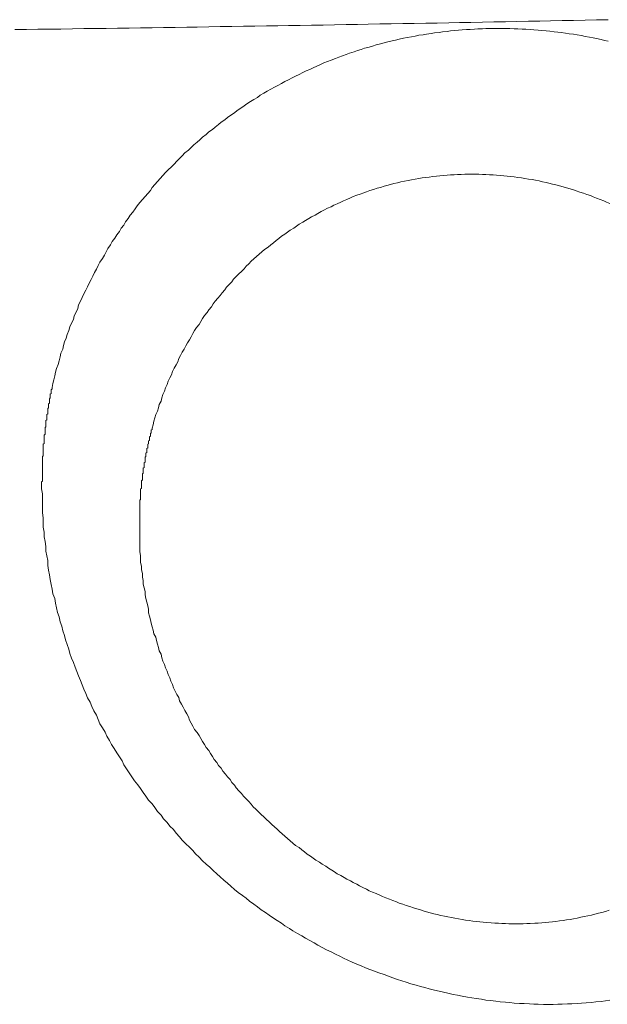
# Model space of a CAD drawing. Header units: millimetres. Extents: x -2274 to 12297, y -16157 to 26321.
# Tile 56 of 256: x -84.535 to -83.871, y -7056.334 to -7055.221. Entities that reach past the tile are written whole.
import ezdxf

# ---------------------------------------------------------------- set-up
doc = ezdxf.new("R2010")
doc.units = ezdxf.units.MM

msp = doc.modelspace()

# ---------------------------------------------------------------- linework, layer by layer
at = {"color": 253, "lineweight": 13}
for points in [[(-84.5403, -7055.2326, 0), (-84.5273, -7055.2324, 0), (-84.5143, -7055.2322, 0), (-84.5013, -7055.2321, 0), (-84.4883, -7055.2319, 0), (-84.4753, -7055.2317, 0), (-84.4623, -7055.2315, 0), (-84.4493, -7055.2314, 0), (-84.4373, -7055.2312, 0), (-84.4243, -7055.231, 0), (-84.4113, -7055.2308, 0), (-84.3983, -7055.2306, 0), (-84.3853, -7055.2304, 0), (-84.3723, -7055.2302, 0), (-84.3593, -7055.23, 0), (-84.3463, -7055.2298, 0), (-84.3343, -7055.2297, 0), (-84.3213, -7055.2295, 0), (-84.3083, -7055.2292, 0), (-84.2953, -7055.229, 0), (-84.2823, -7055.2288, 0), (-84.2693, -7055.2286, 0), (-84.2563, -7055.2284, 0), (-84.2433, -7055.2282, 0), (-84.2313, -7055.228, 0), (-84.2183, -7055.2278, 0), (-84.2053, -7055.2276, 0), (-84.1923, -7055.2274, 0), (-84.1793, -7055.2271, 0), (-84.1663, -7055.2269, 0), (-84.1533, -7055.2267, 0), (-84.1413, -7055.2265, 0), (-84.1283, -7055.2262, 0), (-84.1153, -7055.226, 0), (-84.1023, -7055.2258, 0), (-84.0893, -7055.2256, 0), (-84.0763, -7055.2253, 0), (-84.0633, -7055.2251, 0), (-84.0503, -7055.2248, 0), (-84.0383, -7055.2246, 0), (-84.0253, -7055.2244, 0), (-84.0123, -7055.2241, 0), (-83.9993, -7055.2239, 0), (-83.9863, -7055.2236, 0), (-83.9733, -7055.2234, 0), (-83.9603, -7055.2232, 0), (-83.9473, -7055.2229, 0), (-83.9353, -7055.2227, 0), (-83.9223, -7055.2224, 0), (-83.9093, -7055.2221, 0), (-83.8963, -7055.2219, 0), (-83.8833, -7055.2216, 0), (-83.8703, -7055.2214, 0)], [(-83.8703, -7055.2457, 0), (-83.8743, -7055.2447, 0), (-83.8783, -7055.2437, 0), (-83.8833, -7055.2428, 0), (-83.8873, -7055.2419, 0), (-83.8913, -7055.241, 0), (-83.8963, -7055.2402, 0), (-83.9003, -7055.2394, 0), (-83.9053, -7055.2386, 0), (-83.9093, -7055.2379, 0), (-83.9143, -7055.2372, 0), (-83.9183, -7055.2366, 0), (-83.9233, -7055.236, 0), (-83.9273, -7055.2354, 0), (-83.9313, -7055.2349, 0), (-83.9363, -7055.2344, 0), (-83.9403, -7055.2339, 0), (-83.9453, -7055.2335, 0), (-83.9493, -7055.2331, 0), (-83.9543, -7055.2328, 0), (-83.9583, -7055.2324, 0), (-83.9633, -7055.2322, 0), (-83.9673, -7055.2319, 0), (-83.9723, -7055.2317, 0), (-83.9763, -7055.2316, 0), (-83.9813, -7055.2314, 0), (-83.9853, -7055.2314, 0), (-83.9903, -7055.2313, 0), (-83.9943, -7055.2313, 0), (-83.9993, -7055.2313, 0), (-84.0033, -7055.2314, 0), (-84.0083, -7055.2315, 0), (-84.0123, -7055.2316, 0), (-84.0173, -7055.2318, 0), (-84.0213, -7055.232, 0), (-84.0263, -7055.2323, 0), (-84.0303, -7055.2326, 0), (-84.0353, -7055.2329, 0), (-84.0393, -7055.2333, 0), (-84.0443, -7055.2337, 0), (-84.0483, -7055.2341, 0), (-84.0523, -7055.2346, 0), (-84.0573, -7055.2351, 0), (-84.0613, -7055.2357, 0), (-84.0663, -7055.2363, 0), (-84.0703, -7055.2369, 0), (-84.0753, -7055.2376, 0), (-84.0793, -7055.2383, 0), (-84.0843, -7055.239, 0), (-84.0883, -7055.2398, 0), (-84.0923, -7055.2407, 0), (-84.0973, -7055.2415, 0), (-84.1013, -7055.2424, 0), (-84.1063, -7055.2434, 0), (-84.1103, -7055.2444, 0), (-84.1143, -7055.2454, 0), (-84.1193, -7055.2465, 0), (-84.1233, -7055.2476, 0), (-84.1273, -7055.2487, 0), (-84.1323, -7055.2499, 0), (-84.1363, -7055.2511, 0), (-84.1403, -7055.2524, 0), (-84.1453, -7055.2536, 0), (-84.1493, -7055.255, 0), (-84.1533, -7055.2563, 0), (-84.1573, -7055.2578, 0), (-84.1623, -7055.2592, 0), (-84.1663, -7055.2607, 0), (-84.1703, -7055.2622, 0), (-84.1743, -7055.2637, 0), (-84.1783, -7055.2653, 0), (-84.1833, -7055.267, 0), (-84.1873, -7055.2686, 0), (-84.1913, -7055.2703, 0), (-84.1953, -7055.272, 0), (-84.1993, -7055.2738, 0), (-84.2033, -7055.2756, 0), (-84.2073, -7055.2775, 0), (-84.2113, -7055.2793, 0), (-84.2153, -7055.2812, 0), (-84.2193, -7055.2832, 0), (-84.2233, -7055.2852, 0), (-84.2273, -7055.2872, 0), (-84.2313, -7055.2892, 0), (-84.2353, -7055.2913, 0), (-84.2393, -7055.2934, 0), (-84.2433, -7055.2956, 0), (-84.2473, -7055.2978, 0), (-84.2513, -7055.3, 0), (-84.2553, -7055.3022, 0), (-84.2593, -7055.3045, 0), (-84.2633, -7055.3068, 0), (-84.2663, -7055.3092, 0), (-84.2703, -7055.3116, 0), (-84.2743, -7055.314, 0), (-84.2783, -7055.3165, 0), (-84.2813, -7055.3189, 0), (-84.2853, -7055.3215, 0), (-84.2893, -7055.324, 0), (-84.2923, -7055.3266, 0), (-84.2963, -7055.3292, 0), (-84.3003, -7055.3318, 0), (-84.3033, -7055.3345, 0), (-84.3073, -7055.3372, 0), (-84.3103, -7055.34, 0), (-84.3143, -7055.3427, 0), (-84.3173, -7055.3455, 0), (-84.3213, -7055.3483, 0), (-84.3243, -7055.3512, 0), (-84.3283, -7055.3541, 0), (-84.3313, -7055.357, 0), (-84.3343, -7055.36, 0), (-84.3383, -7055.3629, 0), (-84.3413, -7055.3659, 0), (-84.3443, -7055.369, 0), (-84.3483, -7055.372, 0), (-84.3513, -7055.3751, 0), (-84.3543, -7055.3782, 0), (-84.3573, -7055.3814, 0), (-84.3603, -7055.3846, 0), (-84.3633, -7055.3878, 0), (-84.3673, -7055.391, 0), (-84.3703, -7055.3942, 0), (-84.3733, -7055.3975, 0), (-84.3763, -7055.4008, 0), (-84.3793, -7055.4042, 0), (-84.3823, -7055.4075, 0), (-84.3853, -7055.4109, 0), (-84.3873, -7055.4143, 0), (-84.3903, -7055.4178, 0), (-84.3933, -7055.4212, 0), (-84.3963, -7055.4247, 0), (-84.3993, -7055.4282, 0), (-84.4023, -7055.4318, 0), (-84.4043, -7055.4353, 0), (-84.4073, -7055.4389, 0), (-84.4103, -7055.4425, 0), (-84.4123, -7055.4462, 0), (-84.4153, -7055.4498, 0), (-84.4173, -7055.4535, 0), (-84.4203, -7055.4572, 0), (-84.4223, -7055.4609, 0), (-84.4253, -7055.4647, 0), (-84.4273, -7055.4684, 0), (-84.4303, -7055.4722, 0), (-84.4323, -7055.476, 0), (-84.4353, -7055.4799, 0), (-84.4373, -7055.4837, 0), (-84.4393, -7055.4876, 0), (-84.4413, -7055.4915, 0), (-84.4443, -7055.4954, 0), (-84.4463, -7055.4993, 0), (-84.4483, -7055.5033, 0), (-84.4503, -7055.5072, 0), (-84.4523, -7055.5112, 0), (-84.4543, -7055.5152, 0), (-84.4563, -7055.5192, 0), (-84.4583, -7055.5233, 0), (-84.4603, -7055.5273, 0), (-84.4623, -7055.5314, 0), (-84.4643, -7055.5355, 0), (-84.4663, -7055.5396, 0), (-84.4683, -7055.5437, 0), (-84.4693, -7055.5478, 0), (-84.4713, -7055.5519, 0), (-84.4733, -7055.5561, 0), (-84.4743, -7055.5603, 0), (-84.4763, -7055.5644, 0), (-84.4783, -7055.5686, 0), (-84.4793, -7055.5728, 0), (-84.4813, -7055.5771, 0), (-84.4823, -7055.5813, 0), (-84.4843, -7055.5855, 0), (-84.4853, -7055.5898, 0), (-84.4863, -7055.594, 0), (-84.4883, -7055.5983, 0), (-84.4893, -7055.6026, 0), (-84.4903, -7055.6069, 0), (-84.4913, -7055.6112, 0), (-84.4933, -7055.6155, 0), (-84.4943, -7055.6198, 0), (-84.4953, -7055.6241, 0), (-84.4963, -7055.6284, 0), (-84.4973, -7055.6328, 0), (-84.4983, -7055.6371, 0)], [(-84.3853, -7055.6831, 0), (-84.3843, -7055.6793, 0), (-84.3833, -7055.6754, 0), (-84.3823, -7055.6716, 0), (-84.3813, -7055.6678, 0), (-84.3793, -7055.664, 0), (-84.3783, -7055.6602, 0), (-84.3773, -7055.6564, 0), (-84.3753, -7055.6526, 0), (-84.3743, -7055.6488, 0), (-84.3733, -7055.6451, 0), (-84.3713, -7055.6413, 0), (-84.3703, -7055.6376, 0), (-84.3683, -7055.6338, 0), (-84.3673, -7055.6301, 0), (-84.3653, -7055.6264, 0), (-84.3633, -7055.6227, 0), (-84.3623, -7055.619, 0), (-84.3603, -7055.6154, 0), (-84.3583, -7055.6117, 0), (-84.3563, -7055.6081, 0), (-84.3553, -7055.6045, 0), (-84.3533, -7055.6009, 0), (-84.3513, -7055.5973, 0), (-84.3493, -7055.5937, 0), (-84.3473, -7055.5902, 0), (-84.3453, -7055.5867, 0), (-84.3433, -7055.5832, 0), (-84.3413, -7055.5797, 0), (-84.3393, -7055.5762, 0), (-84.3373, -7055.5727, 0), (-84.3353, -7055.5693, 0), (-84.3323, -7055.5659, 0), (-84.3303, -7055.5625, 0), (-84.3283, -7055.5592, 0), (-84.3263, -7055.5558, 0), (-84.3233, -7055.5525, 0), (-84.3213, -7055.5492, 0), (-84.3183, -7055.5459, 0), (-84.3163, -7055.5427, 0), (-84.3143, -7055.5395, 0), (-84.3113, -7055.5363, 0), (-84.3083, -7055.5331, 0), (-84.3063, -7055.53, 0), (-84.3033, -7055.5269, 0), (-84.3013, -7055.5238, 0), (-84.2983, -7055.5207, 0), (-84.2953, -7055.5177, 0), (-84.2933, -7055.5147, 0), (-84.2903, -7055.5117, 0), (-84.2873, -7055.5088, 0), (-84.2843, -7055.5059, 0), (-84.2813, -7055.503, 0), (-84.2793, -7055.5001, 0), (-84.2763, -7055.4973, 0), (-84.2733, -7055.4945, 0), (-84.2703, -7055.4918, 0), (-84.2673, -7055.4891, 0), (-84.2643, -7055.4864, 0), (-84.2613, -7055.4837, 0), (-84.2583, -7055.4811, 0), (-84.2543, -7055.4786, 0), (-84.2513, -7055.476, 0), (-84.2483, -7055.4735, 0), (-84.2453, -7055.471, 0), (-84.2423, -7055.4686, 0), (-84.2393, -7055.4662, 0), (-84.2353, -7055.4638, 0), (-84.2323, -7055.4615, 0), (-84.2293, -7055.4592, 0), (-84.2253, -7055.4569, 0), (-84.2223, -7055.4547, 0), (-84.2193, -7055.4525, 0), (-84.2153, -7055.4504, 0), (-84.2123, -7055.4483, 0), (-84.2083, -7055.4462, 0), (-84.2053, -7055.4442, 0), (-84.2013, -7055.4422, 0), (-84.1983, -7055.4403, 0), (-84.1943, -7055.4383, 0), (-84.1913, -7055.4365, 0), (-84.1873, -7055.4346, 0), (-84.1833, -7055.4328, 0), (-84.1803, -7055.4311, 0), (-84.1763, -7055.4294, 0), (-84.1723, -7055.4277, 0), (-84.1693, -7055.4261, 0), (-84.1653, -7055.4245, 0), (-84.1613, -7055.4229, 0), (-84.1583, -7055.4214, 0), (-84.1543, -7055.4199, 0), (-84.1503, -7055.4185, 0), (-84.1463, -7055.4171, 0), (-84.1433, -7055.4158, 0), (-84.1393, -7055.4145, 0), (-84.1353, -7055.4132, 0), (-84.1313, -7055.412, 0), (-84.1273, -7055.4109, 0), (-84.1233, -7055.4097, 0), (-84.1203, -7055.4087, 0), (-84.1163, -7055.4076, 0), (-84.1123, -7055.4066, 0), (-84.1083, -7055.4057, 0), (-84.1043, -7055.4048, 0), (-84.1003, -7055.4039, 0), (-84.0963, -7055.4031, 0), (-84.0923, -7055.4023, 0), (-84.0883, -7055.4016, 0), (-84.0843, -7055.4009, 0), (-84.0803, -7055.4003, 0), (-84.0763, -7055.3997, 0), (-84.0723, -7055.3992, 0), (-84.0683, -7055.3987, 0), (-84.0643, -7055.3982, 0), (-84.0603, -7055.3978, 0), (-84.0563, -7055.3974, 0), (-84.0523, -7055.3971, 0), (-84.0483, -7055.3968, 0), (-84.0443, -7055.3966, 0), (-84.0403, -7055.3964, 0), (-84.0363, -7055.3962, 0), (-84.0323, -7055.3961, 0), (-84.0283, -7055.3961, 0), (-84.0243, -7055.396, 0), (-84.0203, -7055.3961, 0), (-84.0163, -7055.3961, 0), (-84.0123, -7055.3962, 0), (-84.0083, -7055.3964, 0), (-84.0043, -7055.3966, 0), (-84.0003, -7055.3968, 0), (-83.9963, -7055.3971, 0), (-83.9923, -7055.3974, 0), (-83.9883, -7055.3978, 0), (-83.9843, -7055.3982, 0), (-83.9803, -7055.3986, 0), (-83.9763, -7055.3991, 0), (-83.9723, -7055.3996, 0), (-83.9683, -7055.4002, 0), (-83.9643, -7055.4008, 0), (-83.9603, -7055.4015, 0), (-83.9563, -7055.4022, 0), (-83.9523, -7055.4029, 0), (-83.9483, -7055.4037, 0), (-83.9443, -7055.4045, 0), (-83.9403, -7055.4054, 0), (-83.9373, -7055.4063, 0), (-83.9333, -7055.4072, 0), (-83.9293, -7055.4082, 0), (-83.9253, -7055.4092, 0), (-83.9213, -7055.4103, 0), (-83.9173, -7055.4114, 0), (-83.9133, -7055.4125, 0), (-83.9093, -7055.4137, 0), (-83.9063, -7055.4149, 0), (-83.9023, -7055.4162, 0), (-83.8983, -7055.4175, 0), (-83.8943, -7055.4188, 0), (-83.8903, -7055.4202, 0), (-83.8873, -7055.4216, 0), (-83.8833, -7055.4231, 0), (-83.8793, -7055.4246, 0), (-83.8753, -7055.4261, 0), (-83.8723, -7055.4277, 0), (-83.8683, -7055.4293, 0)], [(-84.5103, -7055.7465, 0), (-84.5103, -7055.7456, 0), (-84.5103, -7055.7447, 0), (-84.5103, -7055.7438, 0), (-84.5093, -7055.743, 0), (-84.5093, -7055.7421, 0), (-84.5093, -7055.7412, 0), (-84.5093, -7055.7404, 0), (-84.5093, -7055.7395, 0), (-84.5093, -7055.7386, 0), (-84.5093, -7055.7378, 0), (-84.5093, -7055.7369, 0), (-84.5093, -7055.736, 0), (-84.5093, -7055.7351, 0), (-84.5093, -7055.7343, 0), (-84.5093, -7055.7334, 0), (-84.5093, -7055.7325, 0), (-84.5093, -7055.7317, 0), (-84.5093, -7055.7308, 0), (-84.5093, -7055.7299, 0), (-84.5093, -7055.7291, 0), (-84.5093, -7055.7282, 0), (-84.5093, -7055.7273, 0), (-84.5093, -7055.7264, 0), (-84.5093, -7055.7256, 0), (-84.5093, -7055.7247, 0), (-84.5093, -7055.7238, 0), (-84.5093, -7055.723, 0), (-84.5093, -7055.7221, 0), (-84.5093, -7055.7212, 0), (-84.5093, -7055.7204, 0), (-84.5093, -7055.7195, 0), (-84.5093, -7055.7186, 0), (-84.5093, -7055.7178, 0), (-84.5093, -7055.7169, 0), (-84.5093, -7055.716, 0), (-84.5093, -7055.7152, 0), (-84.5083, -7055.7143, 0), (-84.5083, -7055.7134, 0), (-84.5083, -7055.7126, 0), (-84.5083, -7055.7117, 0), (-84.5083, -7055.7108, 0), (-84.5083, -7055.71, 0), (-84.5083, -7055.7091, 0), (-84.5083, -7055.7082, 0), (-84.5083, -7055.7074, 0), (-84.5083, -7055.7065, 0), (-84.5083, -7055.7056, 0), (-84.5083, -7055.7048, 0), (-84.5083, -7055.7039, 0), (-84.5083, -7055.703, 0), (-84.5083, -7055.7022, 0), (-84.5083, -7055.7013, 0), (-84.5073, -7055.7004, 0), (-84.5073, -7055.6996, 0), (-84.5073, -7055.6987, 0), (-84.5073, -7055.6978, 0), (-84.5073, -7055.697, 0), (-84.5073, -7055.6961, 0), (-84.5073, -7055.6953, 0), (-84.5073, -7055.6944, 0), (-84.5073, -7055.6935, 0), (-84.5073, -7055.6927, 0), (-84.5073, -7055.6918, 0), (-84.5073, -7055.6909, 0), (-84.5063, -7055.6901, 0), (-84.5063, -7055.6892, 0), (-84.5063, -7055.6883, 0), (-84.5063, -7055.6875, 0), (-84.5063, -7055.6866, 0), (-84.5063, -7055.6858, 0), (-84.5063, -7055.6849, 0), (-84.5063, -7055.684, 0), (-84.5063, -7055.6832, 0), (-84.5063, -7055.6823, 0), (-84.5053, -7055.6815, 0), (-84.5053, -7055.6806, 0), (-84.5053, -7055.6797, 0), (-84.5053, -7055.6789, 0), (-84.5053, -7055.678, 0), (-84.5053, -7055.6772, 0), (-84.5053, -7055.6763, 0), (-84.5053, -7055.6755, 0), (-84.5053, -7055.6746, 0), (-84.5043, -7055.6737, 0), (-84.5043, -7055.6729, 0), (-84.5043, -7055.672, 0), (-84.5043, -7055.6712, 0), (-84.5043, -7055.6703, 0), (-84.5043, -7055.6695, 0), (-84.5043, -7055.6686, 0), (-84.5043, -7055.6677, 0), (-84.5033, -7055.6669, 0), (-84.5033, -7055.666, 0), (-84.5033, -7055.6652, 0), (-84.5033, -7055.6643, 0), (-84.5033, -7055.6635, 0), (-84.5033, -7055.6626, 0), (-84.5033, -7055.6618, 0), (-84.5033, -7055.6609, 0), (-84.5023, -7055.66, 0), (-84.5023, -7055.6592, 0), (-84.5023, -7055.6583, 0), (-84.5023, -7055.6575, 0), (-84.5023, -7055.6566, 0), (-84.5023, -7055.6558, 0), (-84.5013, -7055.6549, 0), (-84.5013, -7055.6541, 0), (-84.5013, -7055.6532, 0), (-84.5013, -7055.6524, 0), (-84.5013, -7055.6515, 0), (-84.5013, -7055.6507, 0), (-84.5013, -7055.6498, 0), (-84.5003, -7055.649, 0), (-84.5003, -7055.6481, 0), (-84.5003, -7055.6473, 0), (-84.5003, -7055.6464, 0), (-84.5003, -7055.6456, 0), (-84.5003, -7055.6447, 0), (-84.4993, -7055.6439, 0), (-84.4993, -7055.6431, 0), (-84.4993, -7055.6422, 0), (-84.4993, -7055.6414, 0), (-84.4993, -7055.6405, 0), (-84.4993, -7055.6397, 0), (-84.4983, -7055.6388, 0), (-84.4983, -7055.638, 0), (-84.4983, -7055.6371, 0)], [(-84.3993, -7055.7819, 0), (-84.3993, -7055.7811, 0), (-84.3993, -7055.7803, 0), (-84.3993, -7055.7796, 0), (-84.3993, -7055.7788, 0), (-84.3993, -7055.778, 0), (-84.3993, -7055.7772, 0), (-84.3993, -7055.7764, 0), (-84.3993, -7055.7756, 0), (-84.3993, -7055.7748, 0), (-84.3993, -7055.774, 0), (-84.3993, -7055.7732, 0), (-84.3993, -7055.7724, 0), (-84.3993, -7055.7716, 0), (-84.3993, -7055.7709, 0), (-84.3993, -7055.7701, 0), (-84.3993, -7055.7693, 0), (-84.3993, -7055.7685, 0), (-84.3993, -7055.7677, 0), (-84.3993, -7055.7669, 0), (-84.3993, -7055.7661, 0), (-84.3993, -7055.7653, 0), (-84.3993, -7055.7645, 0), (-84.3983, -7055.7638, 0), (-84.3983, -7055.763, 0), (-84.3983, -7055.7622, 0), (-84.3983, -7055.7614, 0), (-84.3983, -7055.7606, 0), (-84.3983, -7055.7598, 0), (-84.3983, -7055.759, 0), (-84.3983, -7055.7582, 0), (-84.3983, -7055.7574, 0), (-84.3983, -7055.7567, 0), (-84.3983, -7055.7559, 0), (-84.3983, -7055.7551, 0), (-84.3983, -7055.7543, 0), (-84.3983, -7055.7535, 0), (-84.3983, -7055.7527, 0), (-84.3983, -7055.7519, 0), (-84.3973, -7055.7512, 0), (-84.3973, -7055.7504, 0), (-84.3973, -7055.7496, 0), (-84.3973, -7055.7488, 0), (-84.3973, -7055.748, 0), (-84.3973, -7055.7472, 0), (-84.3973, -7055.7464, 0), (-84.3973, -7055.7457, 0), (-84.3973, -7055.7449, 0), (-84.3973, -7055.7441, 0), (-84.3973, -7055.7433, 0), (-84.3973, -7055.7425, 0), (-84.3963, -7055.7417, 0), (-84.3963, -7055.741, 0), (-84.3963, -7055.7402, 0), (-84.3963, -7055.7394, 0), (-84.3963, -7055.7386, 0), (-84.3963, -7055.7378, 0), (-84.3963, -7055.737, 0), (-84.3963, -7055.7363, 0), (-84.3963, -7055.7355, 0), (-84.3963, -7055.7347, 0), (-84.3953, -7055.7339, 0), (-84.3953, -7055.7331, 0), (-84.3953, -7055.7324, 0), (-84.3953, -7055.7316, 0), (-84.3953, -7055.7308, 0), (-84.3953, -7055.73, 0), (-84.3953, -7055.7292, 0), (-84.3953, -7055.7285, 0), (-84.3943, -7055.7277, 0), (-84.3943, -7055.7269, 0), (-84.3943, -7055.7261, 0), (-84.3943, -7055.7254, 0), (-84.3943, -7055.7246, 0), (-84.3943, -7055.7238, 0), (-84.3943, -7055.723, 0), (-84.3943, -7055.7223, 0), (-84.3933, -7055.7215, 0), (-84.3933, -7055.7207, 0), (-84.3933, -7055.7199, 0), (-84.3933, -7055.7192, 0), (-84.3933, -7055.7184, 0), (-84.3933, -7055.7176, 0), (-84.3933, -7055.7168, 0), (-84.3933, -7055.7161, 0), (-84.3923, -7055.7153, 0), (-84.3923, -7055.7145, 0), (-84.3923, -7055.7137, 0), (-84.3923, -7055.713, 0), (-84.3923, -7055.7122, 0), (-84.3923, -7055.7114, 0), (-84.3913, -7055.7107, 0), (-84.3913, -7055.7099, 0), (-84.3913, -7055.7091, 0), (-84.3913, -7055.7083, 0), (-84.3913, -7055.7076, 0), (-84.3913, -7055.7068, 0), (-84.3913, -7055.706, 0), (-84.3903, -7055.7053, 0), (-84.3903, -7055.7045, 0), (-84.3903, -7055.7037, 0), (-84.3903, -7055.703, 0), (-84.3903, -7055.7022, 0), (-84.3903, -7055.7014, 0), (-84.3893, -7055.7007, 0), (-84.3893, -7055.6999, 0), (-84.3893, -7055.6991, 0), (-84.3893, -7055.6984, 0), (-84.3893, -7055.6976, 0), (-84.3883, -7055.6969, 0), (-84.3883, -7055.6961, 0), (-84.3883, -7055.6953, 0), (-84.3883, -7055.6946, 0), (-84.3883, -7055.6938, 0), (-84.3883, -7055.693, 0), (-84.3873, -7055.6923, 0), (-84.3873, -7055.6915, 0), (-84.3873, -7055.6908, 0), (-84.3873, -7055.69, 0), (-84.3873, -7055.6893, 0), (-84.3863, -7055.6885, 0), (-84.3863, -7055.6877, 0), (-84.3863, -7055.687, 0), (-84.3863, -7055.6862, 0), (-84.3863, -7055.6855, 0), (-84.3853, -7055.6847, 0), (-84.3853, -7055.684, 0), (-84.3853, -7055.6832, 0)], [(-83.8683, -7056.3299, 0), (-83.8733, -7056.3306, 0), (-83.8783, -7056.3312, 0), (-83.8843, -7056.3318, 0), (-83.8893, -7056.3323, 0), (-83.8953, -7056.3328, 0), (-83.9003, -7056.3332, 0), (-83.9053, -7056.3336, 0), (-83.9113, -7056.3339, 0), (-83.9163, -7056.3341, 0), (-83.9223, -7056.3343, 0), (-83.9273, -7056.3344, 0), (-83.9323, -7056.3345, 0), (-83.9383, -7056.3345, 0), (-83.9433, -7056.3345, 0), (-83.9493, -7056.3344, 0), (-83.9543, -7056.3342, 0), (-83.9593, -7056.334, 0), (-83.9653, -7056.3337, 0), (-83.9703, -7056.3334, 0), (-83.9763, -7056.333, 0), (-83.9813, -7056.3326, 0), (-83.9863, -7056.3321, 0), (-83.9923, -7056.3316, 0), (-83.9973, -7056.331, 0), (-84.0033, -7056.3303, 0), (-84.0083, -7056.3296, 0), (-84.0133, -7056.3288, 0), (-84.0193, -7056.328, 0), (-84.0243, -7056.3272, 0), (-84.0293, -7056.3262, 0), (-84.0353, -7056.3253, 0), (-84.0403, -7056.3242, 0), (-84.0453, -7056.3232, 0), (-84.0513, -7056.322, 0), (-84.0563, -7056.3209, 0), (-84.0613, -7056.3196, 0), (-84.0663, -7056.3183, 0), (-84.0723, -7056.317, 0), (-84.0773, -7056.3156, 0), (-84.0823, -7056.3142, 0), (-84.0873, -7056.3127, 0), (-84.0933, -7056.3112, 0), (-84.0983, -7056.3096, 0), (-84.1033, -7056.3079, 0), (-84.1083, -7056.3063, 0), (-84.1133, -7056.3045, 0), (-84.1183, -7056.3027, 0), (-84.1233, -7056.3009, 0), (-84.1293, -7056.299, 0), (-84.1343, -7056.2971, 0), (-84.1393, -7056.2951, 0), (-84.1443, -7056.2931, 0), (-84.1493, -7056.291, 0), (-84.1543, -7056.2889, 0), (-84.1593, -7056.2867, 0), (-84.1643, -7056.2845, 0), (-84.1693, -7056.2822, 0), (-84.1733, -7056.2799, 0), (-84.1783, -7056.2776, 0), (-84.1833, -7056.2752, 0), (-84.1883, -7056.2727, 0), (-84.1933, -7056.2702, 0), (-84.1983, -7056.2677, 0), (-84.2023, -7056.2651, 0), (-84.2073, -7056.2625, 0), (-84.2123, -7056.2598, 0), (-84.2163, -7056.2571, 0), (-84.2213, -7056.2543, 0), (-84.2263, -7056.2515, 0), (-84.2303, -7056.2487, 0), (-84.2353, -7056.2458, 0), (-84.2393, -7056.2428, 0), (-84.2443, -7056.2399, 0), (-84.2483, -7056.2369, 0), (-84.2533, -7056.2338, 0), (-84.2573, -7056.2307, 0), (-84.2623, -7056.2276, 0), (-84.2663, -7056.2244, 0), (-84.2703, -7056.2212, 0), (-84.2753, -7056.2179, 0), (-84.2793, -7056.2146, 0), (-84.2833, -7056.2113, 0), (-84.2883, -7056.2079, 0), (-84.2923, -7056.2045, 0), (-84.2963, -7056.201, 0), (-84.3003, -7056.1975, 0), (-84.3043, -7056.194, 0), (-84.3083, -7056.1905, 0), (-84.3123, -7056.1869, 0), (-84.3163, -7056.1832, 0), (-84.3203, -7056.1796, 0), (-84.3243, -7056.1759, 0), (-84.3283, -7056.1721, 0), (-84.3323, -7056.1683, 0), (-84.3363, -7056.1645, 0), (-84.3393, -7056.1607, 0), (-84.3433, -7056.1568, 0), (-84.3473, -7056.1529, 0), (-84.3513, -7056.149, 0), (-84.3543, -7056.145, 0), (-84.3583, -7056.141, 0), (-84.3613, -7056.137, 0), (-84.3653, -7056.1329, 0), (-84.3683, -7056.1288, 0), (-84.3723, -7056.1247, 0), (-84.3753, -7056.1205, 0), (-84.3793, -7056.1163, 0), (-84.3823, -7056.1121, 0), (-84.3853, -7056.1078, 0), (-84.3893, -7056.1036, 0), (-84.3923, -7056.0992, 0), (-84.3953, -7056.0949, 0), (-84.3983, -7056.0905, 0), (-84.4013, -7056.0862, 0), (-84.4053, -7056.0817, 0), (-84.4083, -7056.0773, 0), (-84.4113, -7056.0728, 0), (-84.4143, -7056.0683, 0), (-84.4173, -7056.0638, 0), (-84.4193, -7056.0592, 0), (-84.4223, -7056.0547, 0), (-84.4253, -7056.0501, 0), (-84.4283, -7056.0454, 0), (-84.4313, -7056.0408, 0), (-84.4333, -7056.0361, 0), (-84.4363, -7056.0314, 0), (-84.4383, -7056.0267, 0), (-84.4413, -7056.0219, 0), (-84.4443, -7056.0172, 0), (-84.4463, -7056.0124, 0), (-84.4483, -7056.0076, 0), (-84.4513, -7056.0027, 0), (-84.4533, -7055.9979, 0), (-84.4553, -7055.993, 0), (-84.4583, -7055.9881, 0), (-84.4603, -7055.9832, 0), (-84.4623, -7055.9782, 0), (-84.4643, -7055.9733, 0), (-84.4663, -7055.9683, 0), (-84.4683, -7055.9633, 0), (-84.4703, -7055.9583, 0), (-84.4723, -7055.9532, 0), (-84.4743, -7055.9482, 0), (-84.4763, -7055.9431, 0), (-84.4783, -7055.938, 0), (-84.4793, -7055.9329, 0), (-84.4813, -7055.9278, 0), (-84.4833, -7055.9226, 0), (-84.4843, -7055.9174, 0), (-84.4863, -7055.9123, 0), (-84.4873, -7055.9071, 0), (-84.4893, -7055.9019, 0), (-84.4903, -7055.8966, 0), (-84.4923, -7055.8914, 0), (-84.4933, -7055.8861, 0), (-84.4943, -7055.8809, 0), (-84.4953, -7055.8756, 0), (-84.4973, -7055.8703, 0), (-84.4983, -7055.865, 0), (-84.4993, -7055.8597, 0), (-84.5003, -7055.8543, 0), (-84.5013, -7055.849, 0), (-84.5023, -7055.8437, 0), (-84.5033, -7055.8383, 0), (-84.5033, -7055.8329, 0), (-84.5043, -7055.8276, 0), (-84.5053, -7055.8222, 0), (-84.5053, -7055.8168, 0), (-84.5063, -7055.8114, 0), (-84.5073, -7055.806, 0), (-84.5073, -7055.8006, 0), (-84.5083, -7055.7952, 0), (-84.5083, -7055.7898, 0), (-84.5083, -7055.7844, 0), (-84.5093, -7055.779, 0), (-84.5093, -7055.7735, 0), (-84.5093, -7055.7681, 0), (-84.5093, -7055.7627, 0), (-84.5093, -7055.7573, 0), (-84.5103, -7055.7519, 0), (-84.5103, -7055.7465, 0)], [(-83.8693, -7056.2282, 0), (-83.8733, -7056.2294, 0), (-83.8773, -7056.2305, 0), (-83.8813, -7056.2315, 0), (-83.8853, -7056.2325, 0), (-83.8893, -7056.2335, 0), (-83.8933, -7056.2344, 0), (-83.8973, -7056.2353, 0), (-83.9013, -7056.2361, 0), (-83.9053, -7056.2369, 0), (-83.9093, -7056.2377, 0), (-83.9133, -7056.2384, 0), (-83.9173, -7056.239, 0), (-83.9213, -7056.2396, 0), (-83.9253, -7056.2402, 0), (-83.9293, -7056.2407, 0), (-83.9333, -7056.2412, 0), (-83.9373, -7056.2416, 0), (-83.9413, -7056.242, 0), (-83.9453, -7056.2423, 0), (-83.9493, -7056.2426, 0), (-83.9533, -7056.2428, 0), (-83.9583, -7056.2431, 0), (-83.9623, -7056.2432, 0), (-83.9663, -7056.2433, 0), (-83.9703, -7056.2434, 0), (-83.9743, -7056.2434, 0), (-83.9783, -7056.2434, 0), (-83.9823, -7056.2434, 0), (-83.9863, -7056.2432, 0), (-83.9903, -7056.2431, 0), (-83.9943, -7056.2429, 0), (-83.9983, -7056.2427, 0), (-84.0023, -7056.2424, 0), (-84.0073, -7056.2421, 0), (-84.0113, -7056.2417, 0), (-84.0153, -7056.2413, 0), (-84.0193, -7056.2408, 0), (-84.0233, -7056.2403, 0), (-84.0273, -7056.2398, 0), (-84.0313, -7056.2392, 0), (-84.0353, -7056.2386, 0), (-84.0393, -7056.2379, 0), (-84.0433, -7056.2372, 0), (-84.0473, -7056.2364, 0), (-84.0513, -7056.2356, 0), (-84.0553, -7056.2348, 0), (-84.0593, -7056.2339, 0), (-84.0633, -7056.2329, 0), (-84.0673, -7056.232, 0), (-84.0713, -7056.231, 0), (-84.0753, -7056.2299, 0), (-84.0793, -7056.2288, 0), (-84.0823, -7056.2277, 0), (-84.0863, -7056.2265, 0), (-84.0903, -7056.2253, 0), (-84.0943, -7056.224, 0), (-84.0983, -7056.2227, 0), (-84.1023, -7056.2214, 0), (-84.1063, -7056.22, 0), (-84.1093, -7056.2186, 0), (-84.1133, -7056.2171, 0), (-84.1173, -7056.2157, 0), (-84.1213, -7056.2141, 0), (-84.1253, -7056.2126, 0), (-84.1283, -7056.211, 0), (-84.1323, -7056.2093, 0), (-84.1363, -7056.2077, 0), (-84.1403, -7056.206, 0), (-84.1433, -7056.2042, 0), (-84.1473, -7056.2024, 0), (-84.1513, -7056.2006, 0), (-84.1543, -7056.1988, 0), (-84.1583, -7056.1969, 0), (-84.1613, -7056.1949, 0), (-84.1653, -7056.193, 0), (-84.1683, -7056.191, 0), (-84.1723, -7056.189, 0), (-84.1763, -7056.1869, 0), (-84.1793, -7056.1848, 0), (-84.1823, -7056.1827, 0), (-84.1863, -7056.1806, 0), (-84.1893, -7056.1784, 0), (-84.1933, -7056.1761, 0), (-84.1963, -7056.1739, 0), (-84.2003, -7056.1716, 0), (-84.2033, -7056.1693, 0), (-84.2063, -7056.1669, 0), (-84.2103, -7056.1646, 0), (-84.2133, -7056.1622, 0), (-84.2163, -7056.1597, 0), (-84.2193, -7056.1573, 0), (-84.2233, -7056.1548, 0), (-84.2263, -7056.1522, 0), (-84.2293, -7056.1497, 0), (-84.2323, -7056.1471, 0), (-84.2353, -7056.1445, 0), (-84.2383, -7056.1419, 0), (-84.2413, -7056.1392, 0), (-84.2443, -7056.1365, 0), (-84.2473, -7056.1338, 0), (-84.2503, -7056.131, 0), (-84.2533, -7056.1283, 0), (-84.2563, -7056.1255, 0), (-84.2593, -7056.1226, 0), (-84.2623, -7056.1198, 0), (-84.2653, -7056.1169, 0), (-84.2683, -7056.114, 0), (-84.2713, -7056.1111, 0), (-84.2733, -7056.1081, 0), (-84.2763, -7056.1051, 0), (-84.2793, -7056.1021, 0), (-84.2823, -7056.0991, 0), (-84.2843, -7056.0961, 0), (-84.2873, -7056.093, 0), (-84.2903, -7056.0899, 0), (-84.2923, -7056.0868, 0), (-84.2953, -7056.0836, 0), (-84.2973, -7056.0805, 0), (-84.3003, -7056.0773, 0), (-84.3023, -7056.0741, 0), (-84.3053, -7056.0709, 0), (-84.3073, -7056.0676, 0), (-84.3103, -7056.0644, 0), (-84.3123, -7056.0611, 0), (-84.3153, -7056.0578, 0), (-84.3173, -7056.0544, 0), (-84.3193, -7056.0511, 0), (-84.3213, -7056.0477, 0), (-84.3243, -7056.0443, 0), (-84.3263, -7056.0409, 0), (-84.3283, -7056.0375, 0), (-84.3303, -7056.0341, 0), (-84.3323, -7056.0306, 0), (-84.3343, -7056.0271, 0), (-84.3373, -7056.0236, 0), (-84.3393, -7056.0201, 0), (-84.3413, -7056.0166, 0), (-84.3433, -7056.0131, 0), (-84.3443, -7056.0095, 0), (-84.3463, -7056.0059, 0), (-84.3483, -7056.0023, 0), (-84.3503, -7055.9987, 0), (-84.3523, -7055.9951, 0), (-84.3543, -7055.9914, 0), (-84.3553, -7055.9878, 0), (-84.3573, -7055.9841, 0), (-84.3593, -7055.9804, 0), (-84.3613, -7055.9767, 0), (-84.3623, -7055.973, 0), (-84.3643, -7055.9692, 0), (-84.3653, -7055.9655, 0), (-84.3673, -7055.9617, 0), (-84.3683, -7055.9579, 0), (-84.3703, -7055.9541, 0), (-84.3713, -7055.9503, 0), (-84.3733, -7055.9465, 0), (-84.3743, -7055.9427, 0), (-84.3753, -7055.9388, 0), (-84.3773, -7055.935, 0), (-84.3783, -7055.9311, 0), (-84.3793, -7055.9272, 0), (-84.3803, -7055.9233, 0), (-84.3813, -7055.9194, 0), (-84.3833, -7055.9155, 0), (-84.3843, -7055.9116, 0), (-84.3853, -7055.9076, 0), (-84.3863, -7055.9037, 0), (-84.3873, -7055.8997, 0), (-84.3883, -7055.8957, 0), (-84.3893, -7055.8918, 0), (-84.3893, -7055.8878, 0), (-84.3903, -7055.8838, 0), (-84.3913, -7055.8797, 0), (-84.3923, -7055.8757, 0), (-84.3933, -7055.8717, 0), (-84.3933, -7055.8677, 0), (-84.3943, -7055.8636, 0), (-84.3953, -7055.8596, 0), (-84.3953, -7055.8555, 0), (-84.3963, -7055.8514, 0), (-84.3963, -7055.8474, 0), (-84.3973, -7055.8433, 0), (-84.3973, -7055.8392, 0), (-84.3983, -7055.8351, 0), (-84.3983, -7055.8311, 0), (-84.3983, -7055.827, 0), (-84.3993, -7055.8229, 0), (-84.3993, -7055.8188, 0), (-84.3993, -7055.8147, 0), (-84.3993, -7055.8106, 0), (-84.3993, -7055.8065, 0), (-84.3993, -7055.8024, 0), (-84.3993, -7055.7983, 0), (-84.3993, -7055.7942, 0), (-84.3993, -7055.7901, 0), (-84.3993, -7055.786, 0), (-84.3993, -7055.7819, 0)]]:
    msp.add_polyline3d(points, dxfattribs=at)

doc.saveas('drawing.dxf')
